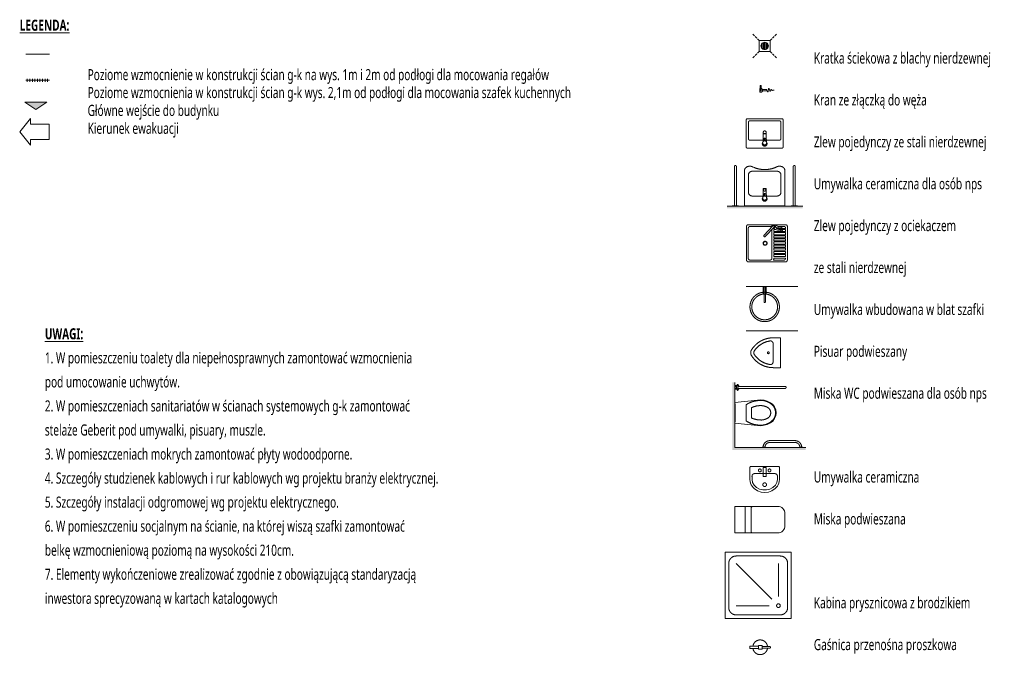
# Model space of a CAD drawing. Header units: millimetres. Extents: x -19278 to 18011, y -32369 to 41467.
# Tile 63 of 64: x 4633 to 18011, y 1146 to 9808. Entities that reach past the tile are written whole.
import ezdxf
from ezdxf.xclip import XClip

# ---------------------------------------------------------------- set-up
doc = ezdxf.new("R2010")
doc.units = ezdxf.units.MM
doc.header["$MEASUREMENT"] = 0
doc.header["$XCLIPFRAME"] = 0
doc.linetypes.add('Krawędzie ukryte drobniejsze kopia-000', pattern=[45, 30, -15])
doc.layers.add('2D - Rysunki i Obrazki', color=7, linetype='Continuous')
doc.layers.add('PT.A.01_1_! Strefy Powierzchnie', color=7, linetype='Continuous')
for name, color, linetype, lineweight in [('PT.A.01_1_! Strefy Powierzchnie _Nr_pióra__1_Nr_pióra__7', 7, 'Continuous', 18), ('PT.A.01_1_2D - rzuty_Nr_pióra__15_Nr_pióra__214', 214, 'Continuous', 18), ('PT.A.01_1_Strefy_Nr_pióra__6_Nr_pióra__5', 5, 'Continuous', 18), ('PT.A.01_1_Wnętrze - umeblowanie_Nr_pióra__101_Nr_pióra__252', 252, 'Continuous', 18), ('PT.A.01_1_Wnętrze - umeblowanie_Nr_pióra__1_Nr_pióra__7', 7, 'Continuous', 18), ('PT.A.01_1_Wnętrze - umeblowanie_Nr_pióra__6_Nr_pióra__5', 5, 'Continuous', 18)]:
    doc.layers.add(name, color=color, linetype=linetype, lineweight=lineweight)
doc.layers.add('PT.A.01_1_Wnętrze - umeblowanie_Nr_pióra__102_Nr_pióra__9', color=7, linetype='Continuous', lineweight=18, true_color=0x666666)
doc.layers.add('PT.A.01_1_Wnętrze - umeblowanie_Nr_pióra__145_Nr_pióra__13', color=7, linetype='Continuous', lineweight=18, true_color=0x0077b0)
doc.styles.add('GENERATED_STYLE_2', font='txt')
doc.styles.add('GENERATED_STYLE_3', font='txt')
doc.linetypes.add('Zygzak MAŁY', pattern='A,0,[1,PT.A.011.Shx,S=0.873016,R=0,X=0,Y=-2.75e-05],-110,0', length=110)

# ---------------------------------------------------------------- blocks, each defined once
blk = doc.blocks.new('Rysunek_1_1', base_point=(2114, 3073))
at = {"layer": 'PT.A.01_1_! Strefy Powierzchnie', "linetype": 'Continuous', "lineweight": 0, "true_color": 0x000000}
blk.add_hatch(color=18, dxfattribs=at).paths.add_polyline_path([(4702, 8686), (4852, 8586), (5002, 8686)])
at = {"layer": 'PT.A.01_1_Wnętrze - umeblowanie_Nr_pióra__102_Nr_pióra__9', "linetype": 'Continuous'}
for points in [[(14244, 7276), (14244, 7243), (15272, 7243), (15272, 7276)], [(14350, 4879), (14317, 4879), (14317, 3997), (14350, 3997)], [(14317, 3997), (14317, 3964), (15313, 3964), (15313, 3997)]]:
    blk.add_hatch(color=256, dxfattribs=at).paths.add_polyline_path(points)
at = {"layer": 'PT.A.01_1_! Strefy Powierzchnie _Nr_pióra__1_Nr_pióra__7', "linetype": 'Continuous'}
for p, q in [((4702, 8686), (5002, 8686)), ((4702, 8686), (4852, 8586)), ((5002, 8686), (4852, 8586))]:
    blk.add_line(p, q, dxfattribs=at)
at = {"layer": 'PT.A.01_1_2D - rzuty_Nr_pióra__15_Nr_pióra__214', "linetype": 'Continuous'}
for p, q in [((14669, 1297), (14554, 1297)), ((14554, 1297), (14554, 1267)), ((14554, 1267), (14669, 1267)), ((14719, 1307), (14669, 1307)), ((14669, 1307), (14669, 1257)), ((14669, 1267), (14669, 1297)), ((14669, 1257), (14719, 1257)), ((14719, 1257), (14719, 1307)), ((14822, 1294), (14719, 1294)), ((14719, 1270), (14822, 1270))]:
    blk.add_line(p, q, dxfattribs=at)
for centre, radius, start, end in [((14694, 1282), 100, 6.8921, 171.3731), ((14694, 1282), 100, 188.6269, 353.1079), ((14822, 1282), 12, 270, 90)]:
    blk.add_arc(centre, radius, start, end, dxfattribs=at)
at = {"layer": 'PT.A.01_1_Strefy_Nr_pióra__6_Nr_pióra__5', "linetype": 'Continuous'}
for p, q in [((14344, 7279), (14344, 7813)), ((14371, 7279), (14371, 7813)), ((15144, 7279), (15144, 7813)), ((15171, 7279), (15171, 7813)), ((14315, 7279), (14315, 7276)), ((14399, 7279), (14315, 7279)), ((14399, 7279), (14399, 7276)), ((15115, 7279), (15115, 7276)), ((15199, 7279), (15115, 7279)), ((15199, 7279), (15199, 7276)), ((14350, 4855), (14350, 4770)), ((14405, 4838), (14350, 4838)), ((14405, 4834), (14350, 4834)), ((14355, 4826), (14373, 4826)), ((14355, 4826), (14355, 4799)), ((14373, 4833), (14373, 4792)), ((14373, 4833), (14400, 4833)), ((14379, 4838), (14379, 4844)), ((14383, 4838), (14383, 4844)), ((14390, 4813), (14391, 4818)), ((14391, 4838), (14391, 4844)), ((14391, 4818), (14393, 4822)), ((14393, 4822), (14396, 4825)), ((14395, 4838), (14395, 4844)), ((14396, 4825), (14400, 4826)), ((14400, 4833), (14400, 4826)), ((14400, 4826), (15034, 4826)), ((14405, 4834), (14405, 4838)), ((14405, 4791), (14350, 4791)), ((14405, 4788), (14350, 4788)), ((14355, 4799), (14373, 4799)), ((14373, 4792), (14400, 4792)), ((14379, 4787), (14379, 4782)), ((14383, 4787), (14383, 4782)), ((14391, 4807), (14390, 4813)), ((14393, 4803), (14391, 4807)), ((14391, 4787), (14391, 4782)), ((14396, 4800), (14393, 4803)), ((14395, 4787), (14395, 4782)), ((14400, 4799), (14396, 4800)), ((14400, 4799), (15034, 4799)), ((14400, 4792), (14400, 4799)), ((14405, 4788), (14405, 4791))]:
    blk.add_line(p, q, dxfattribs=at)
for centre, radius, start, end in [((14357, 7813), 13.5, 360, 180), ((15157, 7813), 13.5, 360, 180), ((14381, 4841), 3.27, 52.1208, 127.8792), ((14387, 4846), 6.76, 0, 180), ((14387, 4832), 12, 70.5286, 109.4714), ((14393, 4841), 3.27, 52.1208, 127.8792), ((15034, 4813), 13.5, 270, 90), ((14381, 4784), 3.27, 232.1208, 307.8792), ((14387, 4779), 6.76, 180, 0), ((14387, 4793), 12, 250.5286, 289.4714), ((14393, 4784), 3.27, 232.1208, 307.8792)]:
    blk.add_arc(centre, radius, start, end, dxfattribs=at)
at = {"layer": 'PT.A.01_1_Wnętrze - umeblowanie_Nr_pióra__101_Nr_pióra__252', "linetype": 'Continuous', "flags": 128}
blk.add_lwpolyline([(5033, 8390), (5033, 8180), (4781, 8180), (4781, 8103), (4633, 8285), (4781, 8467), (4781, 8390)], close=True, dxfattribs=at)
at = {"layer": 'PT.A.01_1_Wnętrze - umeblowanie_Nr_pióra__145_Nr_pióra__13', "linetype": 'Continuous'}
for p, q in [((14509, 6541), (14509, 7000)), ((14532, 7023), (15040, 7023)), ((14532, 6569), (14532, 6972)), ((14559, 7000), (14826, 7000)), ((14867, 7005), (14745, 6876)), ((14883, 6990), (14761, 6861)), ((14854, 6569), (14854, 6959)), ((14965, 6935), (14867, 6973)), ((14881, 6957), (14881, 6930)), ((14881, 6957), (14908, 6957)), ((14983, 6983), (14884, 7021)), ((14916, 6972), (14972, 6972)), ((14968, 6949), (14923, 6966)), ((14977, 6970), (14931, 6988)), ((14939, 7000), (15020, 7000)), ((14946, 6957), (14984, 6957)), ((14996, 6972), (15040, 6972)), ((14999, 6957), (15040, 6957)), ((15040, 6957), (15040, 6930)), ((15063, 7000), (15063, 6541)), ((14881, 6930), (15040, 6930)), ((14881, 6915), (14881, 6887)), ((14881, 6915), (15040, 6915)), ((14881, 6887), (15040, 6887)), ((14881, 6872), (14881, 6845)), ((14881, 6872), (15040, 6872)), ((14881, 6845), (15040, 6845)), ((14881, 6830), (14881, 6803)), ((14881, 6830), (15040, 6830)), ((15040, 6915), (15040, 6887)), ((15040, 6872), (15040, 6845)), ((15040, 6830), (15040, 6803)), ((14881, 6803), (15040, 6803)), ((14881, 6788), (14881, 6760)), ((14881, 6788), (15040, 6788)), ((14881, 6760), (15040, 6760)), ((14881, 6745), (14881, 6718)), ((14881, 6745), (15040, 6745)), ((14881, 6718), (15040, 6718)), ((14881, 6703), (14881, 6675)), ((14881, 6703), (15040, 6703)), ((15040, 6788), (15040, 6760)), ((15040, 6745), (15040, 6718)), ((15040, 6703), (15040, 6675)), ((14881, 6675), (15040, 6675)), ((14881, 6660), (15040, 6660)), ((14881, 6660), (14881, 6633)), ((14881, 6633), (15040, 6633)), ((14881, 6618), (15040, 6618)), ((14881, 6618), (14881, 6591)), ((14881, 6591), (15040, 6591)), ((14881, 6569), (15040, 6569)), ((15040, 6660), (15040, 6633)), ((15040, 6618), (15040, 6591)), ((15040, 6518), (14532, 6518)), ((14826, 6541), (14559, 6541)), ((14873, 6541), (15020, 6541)), ((14505, 6181), (15205, 6181)), ((14775, 6185), (14735, 6185)), ((14735, 6185), (14735, 6120)), ((14746, 6171), (14746, 5973)), ((14746, 6120), (14746, 6171)), ((14764, 5973), (14764, 6171)), ((14764, 6171), (14764, 6120)), ((14775, 6120), (14775, 6185)), ((14735, 6120), (14746, 6120)), ((14746, 6119), (14736, 6119)), ((14736, 6119), (14736, 6084)), ((14736, 6084), (14746, 6084)), ((14746, 6084), (14746, 6119)), ((14764, 6120), (14775, 6120)), ((14775, 6119), (14764, 6119)), ((14764, 6119), (14764, 6084)), ((14764, 6084), (14775, 6084)), ((14775, 6084), (14775, 6119)), ((14505, 5581), (15205, 5581))]:
    blk.add_line(p, q, dxfattribs=at)
for centre, radius in [((14761, 6770), 27.5), ((14761, 6770), 22.9), ((14755, 5906), 175)]:
    blk.add_circle(centre, radius, dxfattribs=at)
for centre, radius, start, end in [((14532, 7000), 22.9, 90, 180), ((14559, 6972), 27.5, 90, 180), ((14826, 6972), 27.5, 30.9154, 90), ((14875, 6997), 25.4, 251.9178, 201.0494), ((14875, 6997), 18, 263.7549, 189.2123), ((14875, 6997), 10.9, 316.4836, 136.4836), ((14927, 6977), 11.7, 68.8835, 248.8835), ((14974, 6959), 25.4, 248.8831, 68.8835), ((14972, 6959), 11.7, 248.8831, 68.8835), ((15012, 6973), 27.8, 358.4172, 75.8249), ((15040, 7000), 22.9, 0, 90), ((14753, 6869), 10.9, 136.4836, 316.4836), ((14559, 6569), 27.5, 180, 270), ((14826, 6569), 27.5, 270, 360), ((14831, 6569), 50.4, 326.9443, 360), ((15012, 6568), 27.8, 284.1751, 1.5828), ((14532, 6541), 22.9, 180, 270), ((15040, 6541), 22.9, 270, 0), ((14755, 6171), 9, 0, 180), ((14755, 6171), 9, 0, 180), ((14755, 5906), 200, 360, 180), ((14755, 5906), 200, 180, 360), ((14755, 5973), 9, 180.1472, 0.1472)]:
    blk.add_arc(centre, radius, start, end, dxfattribs=at)
at = {"layer": 'PT.A.01_1_Wnętrze - umeblowanie_Nr_pióra__1_Nr_pióra__7', "linetype": 'Zygzak MAŁY'}
blk.add_line((4716, 9339), (5037, 9339), dxfattribs=at)
at = {"layer": 'PT.A.01_1_Wnętrze - umeblowanie_Nr_pióra__1_Nr_pióra__7', "linetype": 'Continuous'}
for p, q in [((4716, 8985), (5037, 8985)), ((4736, 9005), (4736, 8965)), ((4771, 9005), (4771, 8965)), ((4805, 9005), (4805, 8965)), ((4840, 9005), (4840, 8965)), ((4874, 9005), (4874, 8965)), ((4908, 9005), (4908, 8965)), ((4943, 9005), (4943, 8965)), ((4977, 9005), (4977, 8965)), ((5011, 9005), (5011, 8965)), ((14244, 7276), (15272, 7276)), ((14350, 4879), (14350, 3997)), ((15313, 3997), (14350, 3997))]:
    blk.add_line(p, q, dxfattribs=at)
at = {"layer": 'PT.A.01_1_Wnętrze - umeblowanie_Nr_pióra__6_Nr_pióra__5', "linetype": 'Krawędzie ukryte drobniejsze kopia-000'}
for p, q in [((14680, 9526), (14593, 9614)), ((14830, 9526), (14917, 9614)), ((14680, 9376), (14593, 9289)), ((14830, 9376), (14917, 9289))]:
    blk.add_line(p, q, dxfattribs=at)
at = {"layer": 'PT.A.01_1_Wnętrze - umeblowanie_Nr_pióra__6_Nr_pióra__5', "linetype": 'Continuous'}
for p, q in [((14680, 9526), (14680, 9376)), ((14830, 9526), (14680, 9526)), ((14730, 9495), (14742, 9500)), ((14742, 9500), (14755, 9501)), ((14748, 9402), (14748, 9500)), ((14755, 9501), (14768, 9500)), ((14763, 9500), (14763, 9402)), ((14768, 9500), (14780, 9495)), ((14830, 9376), (14830, 9526)), ((14680, 9376), (14830, 9376)), ((14705, 9451), (14707, 9464)), ((14707, 9438), (14705, 9451)), ((14707, 9464), (14712, 9476)), ((14712, 9426), (14707, 9438)), ((14712, 9476), (14720, 9487)), ((14720, 9416), (14712, 9426)), ((14718, 9419), (14718, 9484)), ((14720, 9487), (14730, 9495)), ((14730, 9408), (14720, 9416)), ((14742, 9403), (14730, 9408)), ((14733, 9496), (14733, 9407)), ((14755, 9401), (14742, 9403)), ((14768, 9403), (14755, 9401)), ((14780, 9408), (14768, 9403)), ((14778, 9407), (14778, 9496)), ((14780, 9495), (14791, 9487)), ((14791, 9416), (14780, 9408)), ((14791, 9487), (14799, 9476)), ((14799, 9426), (14791, 9416)), ((14793, 9484), (14793, 9419)), ((14799, 9476), (14804, 9464)), ((14804, 9438), (14799, 9426)), ((14804, 9464), (14805, 9451)), ((14805, 9451), (14804, 9438)), ((14505, 8077), (14505, 8447)), ((14520, 8462), (14990, 8462)), ((14550, 8432), (14960, 8432)), ((15005, 8447), (15005, 8077)), ((14535, 8187), (14535, 8417)), ((14975, 8417), (14975, 8187)), ((14960, 8172), (14550, 8172)), ((14777, 8262), (14733, 8262)), ((14733, 8262), (14733, 8215)), ((14733, 8215), (14733, 8150)), ((14749, 8197), (14749, 8162)), ((14761, 8197), (14749, 8197)), ((14761, 8197), (14761, 8162)), ((14777, 8215), (14777, 8262)), ((14778, 8150), (14777, 8215)), ((14990, 8062), (14520, 8062)), ((14730, 8144), (14725, 8133)), ((14785, 8133), (14781, 8144)), ((14480, 7280), (14480, 7756)), ((14535, 7703), (14535, 7458)), ((14920, 7750), (14590, 7750)), ((14975, 7458), (14975, 7703)), ((15030, 7756), (15030, 7280)), ((14777, 7513), (14733, 7513)), ((14733, 7513), (14733, 7465)), ((14777, 7465), (14777, 7513)), ((14920, 7412), (14590, 7412)), ((14730, 7395), (14725, 7384)), ((14733, 7465), (14733, 7401)), ((14749, 7448), (14749, 7412)), ((14761, 7448), (14749, 7448)), ((14761, 7448), (14761, 7412)), ((14778, 7401), (14777, 7465)), ((14785, 7384), (14781, 7395)), ((15030, 7280), (14480, 7280)), ((14870, 5486), (14971, 5486)), ((14971, 5080), (14971, 5486)), ((14870, 5408), (14870, 5159)), ((14870, 5080), (14971, 5080)), ((14657, 4641), (14350, 4608)), ((14350, 4608), (14350, 4326)), ((14350, 4590), (14350, 4344)), ((14355, 4590), (14350, 4590)), ((14355, 4344), (14355, 4590)), ((14502, 4576), (14502, 4576)), ((14502, 4576), (14502, 4467)), ((14702, 4642), (14657, 4641)), ((14699, 4634), (14699, 4634)), ((14747, 4637), (14702, 4642)), ((14702, 4565), (14702, 4565)), ((14791, 4624), (14747, 4637)), ((14832, 4605), (14791, 4624)), ((14864, 4580), (14832, 4605)), ((14889, 4547), (14864, 4580)), ((14502, 4467), (14502, 4358)), ((14574, 4536), (14574, 4536)), ((14574, 4536), (14574, 4467)), ((14574, 4467), (14574, 4398)), ((14810, 4529), (14810, 4529)), ((14838, 4467), (14838, 4467)), ((14879, 4548), (14879, 4548)), ((14905, 4508), (14889, 4547)), ((14889, 4388), (14905, 4426)), ((14903, 4467), (14903, 4467)), ((14910, 4467), (14905, 4508)), ((14905, 4426), (14910, 4467)), ((14350, 4344), (14355, 4344)), ((14350, 4326), (14657, 4294)), ((14657, 4294), (14702, 4292)), ((14699, 4300), (14699, 4300)), ((14702, 4369), (14702, 4369)), ((14702, 4292), (14747, 4298)), ((14747, 4298), (14791, 4310)), ((14791, 4310), (14832, 4329)), ((14810, 4405), (14810, 4405)), ((14832, 4329), (14864, 4355)), ((14864, 4355), (14889, 4388)), ((14879, 4386), (14879, 4386)), ((14826, 4089), (15166, 4089)), ((14826, 4064), (15166, 4064)), ((14768, 4002), (14723, 4002)), ((14723, 4002), (14723, 3997)), ((14768, 3997), (14723, 3997)), ((14768, 3997), (14768, 4002)), ((15268, 4002), (15223, 4002)), ((15223, 4002), (15223, 3997)), ((15268, 3997), (15223, 3997)), ((15233, 4002), (15233, 3997)), ((15268, 3997), (15268, 4002)), ((14556, 3731), (14555, 3730)), ((14555, 3730), (14555, 3728)), ((14555, 3728), (14555, 3561)), ((14557, 3733), (14556, 3732)), ((14556, 3732), (14556, 3731)), ((14558, 3735), (14557, 3734)), ((14557, 3734), (14557, 3733)), ((14559, 3735), (14558, 3735)), ((14560, 3735), (14559, 3735)), ((14561, 3736), (14560, 3735)), ((14755, 3736), (14561, 3736)), ((14613, 3641), (14898, 3641)), ((14736, 3724), (14736, 3600)), ((14775, 3724), (14736, 3724)), ((14949, 3736), (14755, 3736)), ((14775, 3600), (14775, 3724)), ((14950, 3735), (14949, 3736)), ((14951, 3735), (14950, 3735)), ((14952, 3735), (14951, 3735)), ((14953, 3734), (14952, 3735)), ((14954, 3733), (14953, 3734)), ((14954, 3732), (14954, 3733)), ((14955, 3731), (14954, 3732)), ((14955, 3730), (14955, 3731)), ((14955, 3728), (14955, 3730)), ((14955, 3561), (14955, 3728)), ((14555, 3561), (14557, 3536)), ((14557, 3536), (14562, 3512)), ((14562, 3512), (14571, 3489)), ((14571, 3489), (14583, 3469)), ((14583, 3604), (14583, 3561)), ((14583, 3561), (14590, 3521)), ((14590, 3521), (14610, 3484)), ((14610, 3484), (14642, 3453)), ((14736, 3600), (14775, 3600)), ((14868, 3453), (14901, 3484)), ((14901, 3484), (14921, 3521)), ((14921, 3521), (14928, 3561)), ((14928, 3561), (14928, 3604)), ((14928, 3469), (14940, 3489)), ((14940, 3489), (14948, 3512)), ((14948, 3512), (14953, 3536)), ((14953, 3536), (14955, 3561)), ((14583, 3469), (14597, 3451)), ((14597, 3451), (14614, 3437)), ((14614, 3437), (14658, 3409)), ((14642, 3453), (14684, 3431)), ((14658, 3409), (14706, 3391)), ((14684, 3431), (14731, 3420)), ((14706, 3391), (14755, 3386)), ((14731, 3420), (14780, 3420)), ((14755, 3386), (14805, 3391)), ((14780, 3420), (14827, 3431)), ((14805, 3391), (14853, 3409)), ((14827, 3431), (14868, 3453)), ((14853, 3409), (14897, 3437)), ((14897, 3437), (14913, 3451)), ((14913, 3451), (14928, 3469)), ((14930, 3195), (14350, 3195)), ((14350, 3195), (14350, 2835)), ((14490, 2835), (14490, 3195)), ((14570, 3170), (14570, 3170)), ((14570, 3170), (14570, 3015)), ((14950, 3193), (14930, 3195)), ((14969, 3188), (14950, 3193)), ((14986, 3179), (14969, 3188)), ((15001, 3166), (14986, 3179)), ((15013, 3151), (15001, 3166)), ((15023, 3134), (15013, 3151)), ((15028, 3115), (15023, 3134)), ((15030, 3095), (15028, 3115)), ((15030, 2935), (15030, 3095)), ((14570, 3015), (14570, 2860)), ((14350, 2835), (14930, 2835)), ((14595, 2835), (14595, 2835)), ((14930, 2835), (14950, 2837)), ((14950, 2837), (14969, 2843)), ((14969, 2843), (14986, 2852)), ((14986, 2852), (15001, 2865)), ((15001, 2865), (15013, 2880)), ((15013, 2880), (15023, 2897)), ((15023, 2897), (15028, 2916)), ((15028, 2916), (15030, 2935)), ((15117, 2572), (14217, 2572)), ((14217, 2572), (14217, 1672)), ((15117, 1672), (15117, 2572)), ((14267, 2422), (14267, 1822)), ((14967, 2522), (14367, 2522)), ((14854, 1936), (14367, 2422)), ((14942, 1972), (14942, 2422)), ((15067, 1822), (15067, 2422)), ((14817, 1847), (14367, 1847)), ((14217, 1672), (15117, 1672)), ((14367, 1722), (14967, 1722))]:
    blk.add_line(p, q, dxfattribs=at)
at = {"layer": 'PT.A.01_1_Wnętrze - umeblowanie_Nr_pióra__6_Nr_pióra__5', "linetype": 'Continuous', "flags": 128}
for points in [[(14709, 8874, -0.414214), (14724, 8859), (14724, 8839, -0.414214), (14709, 8824), (14689, 8824), (14689, 8874), (14694, 8874)], [(14784, 8849), (14793, 8829, 0.763382), (14802, 8830), (14808, 8868, -0.812896), (14817, 8869), (14825, 8842, 0.742851), (14835, 8841), (14839, 8856, -0.673417), (14848, 8856), (14853, 8847, 0.705472), (14862, 8849), (14862, 8849), (14885, 8849)]]:
    blk.add_lwpolyline(points, format="xyb", dxfattribs=at)
blk.add_lwpolyline([(14704, 8839), (14699, 8839, -0.414214), (14694, 8844), (14694, 8909, -0.414214), (14699, 8914), (14704, 8914, -0.414214), (14709, 8909), (14709, 8844, -0.414214)], format="xyb", close=True, dxfattribs=at)
blk.add_lwpolyline([(14724, 8839), (14724, 8859), (14784, 8859), (14784, 8839)], close=True, dxfattribs=at)
at = {"layer": 'PT.A.01_1_Wnętrze - umeblowanie_Nr_pióra__6_Nr_pióra__5', "linetype": 'Continuous'}
for centre, radius in [((14755, 8277), 20), ((14755, 8135), 27.5), ((14755, 7494), 15), ((14755, 7385), 27.5), ((14805, 5283), 12.6), ((14690, 3685), 19.5), ((14820, 3685), 19.5), ((14755, 3491), 25), ((14942, 1847), 25)]:
    blk.add_circle(centre, radius, dxfattribs=at)
for centre, radius, start, end in [((14520, 8447), 15, 90, 180), ((14550, 8417), 15, 90, 180), ((14960, 8417), 15, 0, 90), ((14990, 8447), 15, 0, 90), ((14550, 8187), 15, 180, 270), ((14960, 8187), 15, 270, 0), ((14520, 8077), 15, 180, 270), ((14755, 8122), 32, 159.1675, 20.8325), ((14755, 8131), 27.5, 176.3287, 3.6713), ((14755, 8135), 27.5, 145.6251, 159.1675), ((14755, 8135), 27.5, 20.8325, 34.3749), ((14990, 8077), 15, 270, 0), ((14755, 7373), 32, 159.1675, 20.8325), ((14755, 7382), 27.5, 176.3287, 3.6713), ((14755, 7385), 27.5, 145.6251, 159.1675), ((14755, 7385), 27.5, 20.8325, 34.3749), ((14870, 5141), 345, 90, 148.1092), ((14870, 5141), 305, 97.5275, 148.1092), ((14834, 5408), 35.5, 0, 97.0582), ((14641, 5283), 76.1, 148.1092, 211.8908), ((14870, 5426), 345, 211.8908, 270), ((14641, 5283), 35.5, 148.1092, 211.8908), ((14870, 5426), 305, 211.8908, 262.4725), ((14834, 5159), 35.5, 262.9418, 360), ((14826, 3997), 92.5, 90, 180), ((14826, 3997), 67.5, 90, 180), ((15166, 3997), 92.5, 360, 90), ((15166, 3997), 67.5, 360, 90), ((14595, 3170), 25, 90, 180), ((14595, 2860), 25, 180, 270), ((14367, 2422), 100, 90, 180), ((14967, 2422), 100, 0, 90), ((14367, 1822), 100, 180, 270), ((14967, 1822), 100, 270, 0)]:
    blk.add_arc(centre, radius, start, end, dxfattribs=at)
for centre, major_axis, ratio, start_param, end_param in [((14553, 7756), (73, 0), 0.842831, 0.993924, 3.141593), ((14755, 8048), (328, 0), 0.842831, 4.188401, 5.239837), ((14957, 7756), (73, 0), 0.842831, 0, 2.147669), ((14591, 7702), (56.2, 0), 0.842831, 1.592282, 3.120107), ((14919, 7702), (56.2, 0), 0.842831, 0.021486, 1.549311), ((14591, 7459), (56.2, 0), 0.842831, 3.163078, 4.690903), ((14919, 7459), (56.2, 0), 0.842831, 4.733875, 6.2617), ((14690, 4209), (0, -425), 0.875546, 3.117977, 3.670997), ((14698, 4203), (0, -362), 0.875546, 3.128691, 3.544418), ((14711, 4378), (0, -257), 0.875546, 2.296735, 3.197324), ((14702, 4332), (0, -233), 0.875546, 2.580678, 3.138344), ((14769, 4466), (0, -78.2), 0.875546, 1.581187, 2.504492), ((14769, 4468), (0, -78.2), 0.875546, 0.637101, 1.560406), ((14781, 4466), (0, -139), 0.875546, 1.576657, 2.203301), ((14781, 4468), (0, -139), 0.875546, 0.938292, 1.564936), ((14690, 4725), (0, -425), 0.875546, 5.753781, 6.306801), ((14698, 4732), (0, -362), 0.875546, 5.88036, 6.296087), ((14711, 4557), (0, -257), 0.875546, 6.227454, 7.128043), ((14702, 4602), (0, -233), 0.875546, 0.003249, 0.560914), ((14613, 3604), (0, -36.5), 0.831169, 3.141593, 4.712389), ((14898, 3604), (0, -36.5), 0.831169, 1.570796, 3.141593)]:
    blk.add_ellipse(centre, major_axis=major_axis, ratio=ratio, start_param=start_param, end_param=end_param, dxfattribs=at)
at = {"layer": 'PT.A.01_1_! Strefy Powierzchnie _Nr_pióra__1_Nr_pióra__7', "linetype": 'Continuous', "insert": (4633, 9655), "char_height": 150, "attachment_point": 7, "style": 'GENERATED_STYLE_3'}
blk.add_mtext('\\A1;{\\W0.700000x;\\fSegoe UI|b1|i0|c238|p34;\\L\\LLEGENDA:}', dxfattribs=at)
at = {"layer": 'PT.A.01_1_! Strefy Powierzchnie _Nr_pióra__1_Nr_pióra__7', "linetype": 'Continuous', "char_height": 150, "attachment_point": 7}
for s, insert, width, line_spacing_factor, style in [('\\A1;{\\W0.700000x;\\fSegoe UI|b0|i0|c238|p34;Poziome wzmocnienie w konstrukcji ścian g-k na wys. 1m i 2m od podłogi dla mocowania regałów\\P\\fSegoe UI|b0|i0|c238|p34;Poziome wzmocnienia w konstrukcji ścian g-k wys. 2,1m od podłogi dla mocowania szafek \\fSegoe UI|b0|i0|c238|p34;kuchennych\\P\\fSegoe UI|b0|i0|c238|p34;Główne wejście do budynku\\P\\fSegoe UI|b0|i0|c238|p34;Kierunek ewakuacji}', (5556, 8207), 6762.16, 0.971514, 'GENERATED_STYLE_2'), ('\\A1;{\\W0.700000x;\\fSegoe UI|b0|i0|c238|p34;Kratka ściekowa z blachy nierdzewnej\\P\\fSegoe UI|b0|i0|c238|p34;Kran ze złączką do węża\\P\\fSegoe UI|b0|i0|c238|p34;Zlew pojedynczy ze stali nierdzewnej\\P\\fSegoe UI|b0|i0|c238|p34;Umywalka ceramiczna dla osób nps\\P\\fSegoe UI|b0|i0|c238|p34;Zlew pojedynczy z ociekaczem \\P\\fSegoe UI|b0|i0|c238|p34;ze stali nierdzewnej\\P\\fSegoe UI|b0|i0|c238|p34;Umywalka wbudowana w blat szafki\\P\\fSegoe UI|b0|i0|c238|p34;Pisuar podwieszany\\P\\fSegoe UI|b0|i0|c238|p34;Miska WC podwieszana dla osób nps\\P\\fSegoe UI|b0|i0|c238|p34;\\P\\fSegoe UI|b0|i0|c238|p34;Umywalka ceramiczna\\P\\fSegoe UI|b0|i0|c238|p34;Miska podwieszana\\P\\fSegoe UI|b0|i0|c238|p34;\\P\\fSegoe UI|b0|i0|c238|p34;Kabina prysznicowa z brodzikiem\\P\\fSegoe UI|b0|i0|c238|p34;Gaśnica przenośna proszkowa}', (15423, 1193), 6762.16, 2.276297, 'GENERATED_STYLE_2'), ('\\A1;{\\W0.700000x;\\fSegoe UI|b1|i0|c238|p34;\\L\\LUWAGI:\\P\\fSegoe UI|b0|i0|c238|p34;\\l\\l1. W pomieszczeniu toalety dla niepełnosprawnych zamontować \\fSegoe UI|b0|i0|c238|p34;wzmocnienia pod umocowanie uchwytów.\\P\\fSegoe UI|b0|i0|c238|p34;2. W pomieszczeniach sanitariatów w ścianach systemowych g-k \\fSegoe UI|b0|i0|c238|p34;zamontować stelaże Geberit pod umywalki, pisuary, muszle.\\P\\fSegoe UI|b0|i0|c238|p34;3. W pomieszczeniach mokrych zamontować płyty wodoodporne.\\P\\fSegoe UI|b0|i0|c238|p34;4. Szczegóły studzienek kablowych i rur kablowych wg projektu branży \\fSegoe UI|b0|i0|c238|p34;elektrycznej.\\P\\fSegoe UI|b0|i0|c238|p34;5. Szczegóły instalacji odgromowej wg projektu elektrycznego.\\P\\fSegoe UI|b0|i0|c238|p34;6. W pomieszczeniu socjalnym na ścianie, na której wiszą szafki zamontować \\fSegoe UI|b0|i0|c238|p34;belkę wzmocnieniową poziomą na wysokości 210cm.\\P\\fSegoe UI|b0|i0|c238|p34;7. Elementy wykończeniowe zrealizować zgodnie z obowiązującą \\fSegoe UI|b0|i0|c238|p34;standaryzacją inwestora sprecyzowaną w kartach katalogowych}', (4975, 1822), 5093.34, 1.306327, 'GENERATED_STYLE_3')]:
    blk.add_mtext(s, dxfattribs=dict(at, insert=insert, width=width, line_spacing_factor=line_spacing_factor, style=style))

msp = doc.modelspace()

# ---------------------------------------------------------------- block references
at = {"layer": '2D - Rysunki i Obrazki', "color": 151, "linetype": 'Continuous', "lineweight": 13, "true_color": 0x80c2ff}
ref = msp.add_blockref('Rysunek_1_1', (2114, 3073), dxfattribs=at)
XClip(ref).set_block_clipping_path([(-11177.5234049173, -36557.2258517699), (29952.3944637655, -28108.1790241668), (15406.2423630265, 42702.4169420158), (-25723.6755056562, 34253.3701144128)])

doc.saveas('drawing.dxf')
